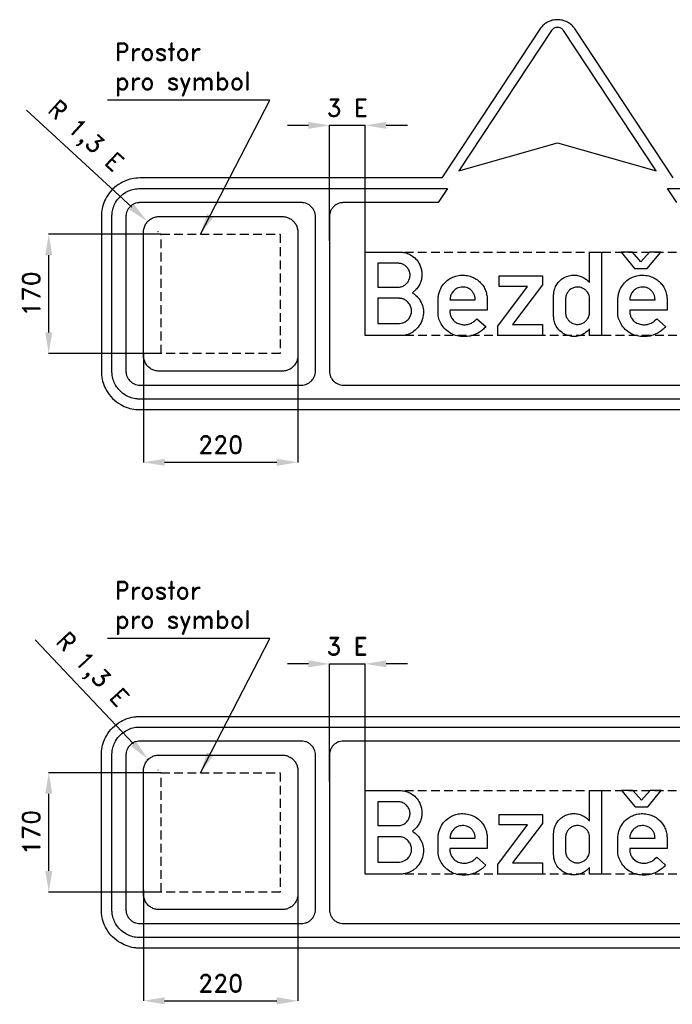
# Model space of a CAD drawing. Header units: millimetres. Extents: x -576 to 1171, y -46 to 1509.
# Tile 1 of 2: x -576 to 354, y 107 to 1509. Entities that reach past the tile are written whole.
import ezdxf

# ---------------------------------------------------------------- set-up
doc = ezdxf.new("R2010")
doc.units = ezdxf.units.MM
doc.header["$LTSCALE"] = 5
doc.linetypes.add('ČÁRKOVANÁX2', pattern=[1.5, 1, -0.5])
doc.layers.add('Kóty', color=2, linetype='Continuous')
doc.layers.add('Značka', color=7, linetype='Continuous')
doc.styles.get("Standard").update_dxf_attribs({"font": 'romand.shx', "height": 25})
doc.dimstyles.get("Standard").update_dxf_attribs({"dimtxt": 25, "dimasz": 30, "dimexe": 0.18, "dimexo": 0.0625, "dimgap": 12.5, "dimtad": 1, "dimdec": 0, "dimzin": 0, "dimdsep": 46, "dimtxsty": 'Standard', "dimcen": 0.09, "dimadec": 0, "dimazin": 0, "dimtfac": 1, "dimtdec": 0, "dimtofl": 0, "dimtmove": 0, "dimatfit": 3, "dimfxl": 1, "dimtolj": 1, "dimtzin": 0, "dimarcsym": 0})

# ---------------------------------------------------------------- blocks, each defined once
blk = doc.blocks.new('*D9')
at = {"layer": 'Defpoints', "color": 0, "transparency": 16777216}
for p in [(-393.9, 1222), (-378.5, 1207.7)]:
    blk.add_point(p, dxfattribs=at)
at = {"layer": 'Kóty', "color": 0, "lineweight": -2, "transparency": 16777216}
for p, q in [((-565.9, 1380.3), (-416, 1242.3)), ((-378.6, 1207.7), (-378.4, 1207.7)), ((-378.5, 1207.6), (-378.5, 1207.8))]:
    blk.add_line(p, q, dxfattribs=at)
at = {"layer": 'Kóty', "color": 0, "transparency": 16777216}
blk.add_solid([(-412.6, 1246), (-419.4, 1238.6), (-393.9, 1222)], dxfattribs=at)
at = {"layer": 'Kóty', "color": 0, "transparency": 16777216, "insert": (-483.5, 1341.6), "char_height": 25, "attachment_point": 5, "rotation": 317.363}
blk.add_mtext('\\A1;R 1,3 E', dxfattribs=at)
blk = doc.blocks.new('*D10')
at = {"layer": 'Defpoints', "color": 0, "transparency": 16777216}
for p in [(-392.9, 456), (-378.5, 440.7)]:
    blk.add_point(p, dxfattribs=at)
at = {"layer": 'Kóty', "color": 0, "lineweight": -2, "transparency": 16777216}
for p, q in [((-553.6, 625.9), (-413.5, 477.8)), ((-378.6, 440.7), (-378.4, 440.7)), ((-378.5, 440.6), (-378.5, 440.8))]:
    blk.add_line(p, q, dxfattribs=at)
blk.add_arc((-378.5, 440.7), 21, 132.9061, 134.4667, dxfattribs=at)
at = {"layer": 'Kóty', "color": 0, "transparency": 16777216}
blk.add_solid([(-409.9, 481.2), (-417.2, 474.4), (-392.9, 456)], dxfattribs=at)
at = {"layer": 'Kóty', "color": 0, "transparency": 16777216, "insert": (-474, 581.5), "char_height": 25, "attachment_point": 5, "rotation": 313.3968}
blk.add_mtext('\\A1;R 1,3 E', dxfattribs=at)
blk = doc.blocks.new('*D11')
at = {"layer": 'Defpoints', "color": 0, "transparency": 16777216}
for p in [(-399.2, 1034), (-179.2, 1030.8), (-179.2, 878.7)]:
    blk.add_point(p, dxfattribs=at)
at = {"layer": 'Kóty', "color": 0, "lineweight": -2, "transparency": 16777216}
for p, q in [((-399.2, 1034), (-399.2, 878.5)), ((-179.2, 1030.7), (-179.2, 878.5)), ((-369.2, 878.7), (-209.2, 878.7))]:
    blk.add_line(p, q, dxfattribs=at)
at = {"layer": 'Kóty', "color": 0, "transparency": 16777216}
for points in [[(-369.2, 883.7), (-369.2, 873.7), (-399.2, 878.7)], [(-209.2, 883.7), (-209.2, 873.7), (-179.2, 878.7)]]:
    blk.add_solid(points, dxfattribs=at)
at = {"layer": 'Kóty', "color": 0, "transparency": 16777216, "insert": (-289.2, 903.7), "char_height": 25, "attachment_point": 5}
blk.add_mtext('\\A1;220', dxfattribs=at)
blk = doc.blocks.new('*D12')
at = {"layer": 'Defpoints', "color": 0, "transparency": 16777216}
for p in [(-534.2, 1203.7), (-374.2, 1203.7), (-374.2, 1033.7)]:
    blk.add_point(p, dxfattribs=at)
at = {"layer": 'Kóty', "color": 0, "lineweight": -2, "transparency": 16777216}
for p, q in [((-374.3, 1203.7), (-534.4, 1203.7)), ((-534.2, 1063.7), (-534.2, 1173.7)), ((-374.3, 1033.7), (-534.4, 1033.7))]:
    blk.add_line(p, q, dxfattribs=at)
at = {"layer": 'Kóty', "color": 0, "transparency": 16777216}
for points in [[(-539.2, 1173.7), (-529.2, 1173.7), (-534.2, 1203.7)], [(-539.2, 1063.7), (-529.2, 1063.7), (-534.2, 1033.7)]]:
    blk.add_solid(points, dxfattribs=at)
at = {"layer": 'Kóty', "color": 0, "transparency": 16777216, "insert": (-559.2, 1118.7), "char_height": 25, "attachment_point": 5, "rotation": 90}
blk.add_mtext('\\A1;170', dxfattribs=at)
blk = doc.blocks.new('*D14')
at = {"layer": 'Defpoints', "color": 0, "transparency": 16777216}
for p in [(-534.2, 436.6), (-374.2, 436.6), (-374.2, 266.6)]:
    blk.add_point(p, dxfattribs=at)
at = {"layer": 'Kóty', "color": 0, "lineweight": -2, "transparency": 16777216}
for p, q in [((-374.3, 436.6), (-534.4, 436.6)), ((-534.2, 296.6), (-534.2, 406.6)), ((-374.3, 266.6), (-534.4, 266.6))]:
    blk.add_line(p, q, dxfattribs=at)
at = {"layer": 'Kóty', "color": 0, "transparency": 16777216}
for points in [[(-539.2, 406.6), (-529.2, 406.6), (-534.2, 436.6)], [(-539.2, 296.6), (-529.2, 296.6), (-534.2, 266.6)]]:
    blk.add_solid(points, dxfattribs=at)
at = {"layer": 'Kóty', "color": 0, "transparency": 16777216, "insert": (-559.2, 351.6), "char_height": 25, "attachment_point": 5, "rotation": 90}
blk.add_mtext('\\A1;170', dxfattribs=at)
blk = doc.blocks.new('*D15')
at = {"layer": 'Defpoints', "color": 0, "transparency": 16777216}
for p in [(-399.2, 269.5), (-179.2, 269.5), (-179.2, 111.6)]:
    blk.add_point(p, dxfattribs=at)
at = {"layer": 'Kóty', "color": 0, "lineweight": -2, "transparency": 16777216}
for p, q in [((-399.2, 269.5), (-399.2, 111.5)), ((-179.2, 269.5), (-179.2, 111.5)), ((-369.2, 111.6), (-209.2, 111.6))]:
    blk.add_line(p, q, dxfattribs=at)
at = {"layer": 'Kóty', "color": 0, "transparency": 16777216}
for points in [[(-369.2, 116.6), (-369.2, 106.6), (-399.2, 111.6)], [(-209.2, 116.6), (-209.2, 106.6), (-179.2, 111.6)]]:
    blk.add_solid(points, dxfattribs=at)
at = {"layer": 'Kóty', "color": 0, "transparency": 16777216, "insert": (-289.2, 136.6), "char_height": 25, "attachment_point": 5}
blk.add_mtext('\\A1;220', dxfattribs=at)

msp = doc.modelspace()

# ---------------------------------------------------------------- linework, layer by layer
at = {"layer": 'Kóty'}
for p, q in [((-164.2, 1358.7), (-194.2, 1358.7)), ((-134.2, 1194.1), (-134.2, 1358.8)), ((-83.2, 1178.2), (-83.2, 1358.8)), ((-23.2, 1358.7), (-53.2, 1358.7)), ((-164.2, 591.6), (-194.2, 591.6)), ((-134.2, 424), (-134.2, 591.8)), ((-83.2, 411.2), (-83.2, 591.8)), ((-23.2, 591.6), (-53.2, 591.6))]:
    msp.add_line(p, q, dxfattribs=at)
for points in [[(-317.8, 1203.7), (-219.3, 1394.7), (-219.3, 1394.7), (-450.7, 1394.7)], [(-134.2, 1358.8), (-83.2, 1358.8)], [(-317.8, 436.6), (-219.3, 627.6), (-219.3, 627.6), (-450.7, 627.6)], [(-134.2, 591.6), (-83.2, 591.6)]]:
    msp.add_lwpolyline(points, dxfattribs=at)
for points in [[(-164.2, 1363.7), (-164.2, 1353.7), (-134.2, 1358.7)], [(-53.2, 1363.7), (-53.2, 1353.7), (-83.2, 1358.7)], [(-308.5, 1232.6), (-299.6, 1228), (-317.8, 1203.7)], [(-164.2, 596.6), (-164.2, 586.6), (-134.2, 591.6)], [(-53.2, 596.6), (-53.2, 586.6), (-83.2, 591.6)], [(-308.5, 465.6), (-299.6, 461), (-317.8, 436.6)]]:
    msp.add_solid(points, dxfattribs=at)
at = {"layer": 'Značka', "color": 3}
for points in [[(355.8, 1283.7), (215.8, 1495.7), (215, 1496.9, 0.010115), (214.1, 1498.1, 0.052611), (209.9, 1502.3, 0.052751), (205, 1505.6, 0.065597), (198.1, 1508.3, 0.065809), (190.8, 1509.2, 0.065493), (183.4, 1508.3, 0.063874), (176.6, 1505.6, 0.052739), (171.6, 1502.3, 0.057592), (167.5, 1498.1, 0.011474), (166.6, 1496.9), (165.7, 1495.7), (25.8, 1283.7), (-404.2, 1283.7), (-407.1, 1283.5, 0.010724), (-410, 1283.4, 0.055714), (-421.2, 1281, 0.056164), (-431.7, 1276.3, 0.069691), (-443.2, 1267.6, 0.068357), (-451.9, 1256.2, 0.056428), (-456.7, 1245.6, 0.061122), (-458.9, 1234.4, 0.012203), (-459.1, 1231.5, 0.004069), (-459.2, 1228.7), (-459.2, 1008.7, 0.003577), (-459.1, 1005.8, 0.010727), (-458.9, 1002.9, 0.055715), (-456.6, 991.7, 0.056166), (-451.9, 981.2, 0.06969), (-443.2, 969.7, 0.068355), (-431.7, 961, 0.056428), (-421.2, 956.2, 0.061122), (-410, 954, 0.012202), (-407.1, 953.8, 0.004069), (-404.2, 953.7), (785.8, 953.7, 0.003576)], [(50.3, 1293.7), (190.8, 1333.7), (331.2, 1293.7), (199.1, 1493.8), (198.8, 1494.2), (198.5, 1494.6, 0.052589), (197.2, 1496, 0.05277), (195.5, 1497.1, 0.065586), (193.2, 1498, 0.065832), (190.8, 1498.3, 0.065518), (188.3, 1498, 0.063863), (186, 1497.1, 0.052742), (184.4, 1496, 0.057607), (183, 1494.6), (182.7, 1494.2), (182.4, 1493.8), (50.3, 1293.7)], [(785.8, 968.7), (-404.2, 968.7, -0.003578), (-406.3, 968.7, -0.010727), (-408.4, 968.9, -0.055715), (-416.6, 970.6, -0.056166), (-424.2, 974, -0.06969), (-432.5, 980.3, -0.068355), (-438.9, 988.7, -0.056428), (-442.4, 996.3, -0.061122), (-444, 1004.5, -0.012203), (-444.1, 1006.6, -0.00407), (-444.2, 1008.7), (-444.2, 1228.7, -0.003578), (-444.1, 1230.7, -0.010728), (-444, 1232.8, -0.055714), (-442.3, 1241, -0.056166), (-438.9, 1248.7, -0.069688), (-432.6, 1257, -0.068352), (-424.2, 1263.3, -0.056432), (-416.6, 1266.8, -0.061122), (-408.4, 1268.4), (-406.3, 1268.6), (-404.2, 1268.7), (26, 1268.7)], [(26, 1268.7), (33.8, 1268.7), (20.6, 1248.7), (12.8, 1248.7), (-114.2, 1248.7, 0.003588), (-115.3, 1248.6, 0.010705), (-116.3, 1248.5, 0.055714), (-120.4, 1247.7, 0.056168), (-124.2, 1246, 0.069687), (-128.4, 1242.8, 0.068351), (-131.5, 1238.7, 0.056435), (-133.3, 1234.8, 0.061122), (-134.1, 1230.7, 0.012195), (-134.2, 1229.7), (-134.2, 1228.7), (-134.2, 1008.7), (-134.2, 1007.6), (-134.1, 1006.6, 0.055713), (-133.3, 1002.5, 0.056169), (-131.5, 998.7, 0.069689), (-128.4, 994.5, 0.068352), (-124.2, 991.3, 0.056428), (-120.4, 989.6, 0.061122), (-116.3, 988.8, 0.012203), (-115.3, 988.7, 0.004067), (-114.2, 988.7), (785.8, 988.7, 0.003578)], [(360.9, 1248.7), (347.7, 1268.7), (785.8, 1268.7, -0.00359)], [(-404.2, 988.7), (-174.2, 988.7, 0.003576), (-173.2, 988.7, 0.010723), (-172.1, 988.8, 0.055716), (-168, 989.6, 0.056165), (-164.2, 991.3, 0.069688), (-160.1, 994.5, 0.068355), (-156.9, 998.7, 0.056435), (-155.1, 1002.5, 0.061122), (-154.3, 1006.6), (-154.3, 1007.6), (-154.2, 1008.7), (-154.2, 1228.7), (-154.3, 1229.7, 0.010705), (-154.3, 1230.7, 0.055714), (-155.2, 1234.8, 0.056168), (-156.9, 1238.7, 0.069687), (-160.1, 1242.8, 0.068351), (-164.2, 1246, 0.056435), (-168, 1247.7, 0.061122), (-172.1, 1248.5, 0.012166), (-173.2, 1248.6, 0.004058), (-174.2, 1248.7), (-404.2, 1248.7), (-405.3, 1248.6), (-406.3, 1248.5, 0.055713), (-410.4, 1247.7, 0.056169), (-414.2, 1246, 0.069689), (-418.4, 1242.8, 0.068352), (-421.5, 1238.7, 0.056428), (-423.3, 1234.8, 0.061122), (-424.1, 1230.7, 0.012203), (-424.2, 1229.7, 0.004069), (-424.2, 1228.7), (-424.2, 1008.7, 0.003575), (-424.2, 1007.6, 0.010724), (-424.1, 1006.6, 0.055715), (-423.3, 1002.5, 0.056166), (-421.5, 998.7, 0.06969), (-418.4, 994.5, 0.068356), (-414.2, 991.3, 0.056428), (-410.4, 989.6, 0.061122), (-406.3, 988.8, 0.012203), (-405.3, 988.7, 0.004068), (-404.2, 988.7)], [(-377.1, 1008.7), (-377.2, 1008.7), (-377.3, 1008.7, -0.032179), (-380.2, 1008.9, -0.035443), (-383, 1009.4, -0.036267), (-385.7, 1010.4, -0.034419), (-388.2, 1011.6, -0.033722), (-390.6, 1013.2, -0.034086), (-392.8, 1015.1, -0.034211), (-394.6, 1017.3, -0.03423), (-396.2, 1019.7, -0.034045), (-397.5, 1022.2, -0.033416), (-398.4, 1024.9, -0.034127), (-399, 1027.7, -0.036744), (-399.2, 1030.6), (-399.2, 1030.7), (-399.2, 1030.8), (-399.2, 1206.6), (-399.2, 1206.6), (-399.2, 1206.7, -0.032183), (-399, 1209.6, -0.035442), (-398.4, 1212.4, -0.036274), (-397.5, 1215.1, -0.034426), (-396.2, 1217.7, -0.033723), (-394.6, 1220, -0.034081), (-392.8, 1222.2, -0.034216), (-390.6, 1224.1, -0.03423), (-388.2, 1225.7, -0.034043), (-385.7, 1226.9, -0.033406), (-383, 1227.9, -0.034122), (-380.1, 1228.5, -0.036752), (-377.3, 1228.7), (-377.2, 1228.7), (-377.1, 1228.7), (-201.3, 1228.7), (-201.2, 1228.7), (-201.1, 1228.7, -0.032196), (-198.3, 1228.5, -0.035447), (-195.5, 1227.9, -0.036269), (-192.8, 1227, -0.034419), (-190.2, 1225.7, -0.033723), (-187.8, 1224.1, -0.034077), (-185.7, 1222.2, -0.034225), (-183.8, 1220, -0.03423), (-182.2, 1217.7, -0.034044), (-180.9, 1215.1, -0.033406), (-180, 1212.4, -0.034122), (-179.4, 1209.6, -0.036752), (-179.2, 1206.7), (-179.2, 1206.6), (-179.2, 1206.6), (-179.2, 1030.8), (-179.2, 1030.7), (-179.2, 1030.6, -0.032196), (-179.4, 1027.7, -0.035447), (-180, 1024.9, -0.036254), (-180.9, 1022.2, -0.034407), (-182.2, 1019.7, -0.033721), (-183.8, 1017.3, -0.034082), (-185.7, 1015.1, -0.034217), (-187.8, 1013.2, -0.034229), (-190.2, 1011.6, -0.034047), (-192.8, 1010.4, -0.033414), (-195.5, 1009.4, -0.034126), (-198.3, 1008.8, -0.036746), (-201.1, 1008.7), (-201.2, 1008.7), (-201.3, 1008.7), (-377.1, 1008.7)], [(-83.2, 1059.2), (-83.2, 1178.2), (-34.3, 1178.2, -0.002348), (-33.1, 1178.1, -0.006998), (-31.9, 1178.1, -0.053516), (-25.2, 1176.9, -0.058866), (-18.8, 1174.3, -0.084101), (-11, 1168.3, -0.083987), (-5.6, 1160.2, -0.052895), (-3.5, 1154.4, -0.048085), (-2.6, 1148.4, -0.047689), (-2.7, 1142.3, -0.051694), (-4.1, 1136.3, -0.05781), (-6.8, 1130.1, -0.056932), (-10.9, 1124.7, -0.018995), (-12.5, 1123.1, -0.01919), (-14.2, 1121.7), (-15.1, 1121), (-16, 1120.3), (-14.7, 1119.4), (-13.5, 1118.5, -0.045544), (-8.6, 1114, -0.053982), (-4.7, 1108.5, -0.07743), (-1.1, 1100, -0.07633), (-0.3, 1090.8, -0.084936), (-2.4, 1080.4, -0.08272), (-7.8, 1071.4, -0.067284), (-13.8, 1065.5, -0.067549), (-21.2, 1061.4, -0.045469), (-26.4, 1059.8, -0.048768), (-31.8, 1059.2, -0.007087), (-32.8, 1059.2, -0.002371), (-33.8, 1059.2), (-83.2, 1059.2)], [(236.4, 1059.2), (236.4, 1068.7), (234.9, 1067.1), (233.4, 1065.6, -0.062269), (227.9, 1061.5, -0.065143), (221.5, 1059, -0.056569), (215.7, 1058, -0.05331), (209.9, 1058.3, -0.069192), (202.4, 1060.5, -0.072238), (195.8, 1064.6, -0.07957), (190, 1071, -0.08006), (186.4, 1078.8, -0.032664), (185.7, 1082, -0.033862), (185.4, 1085.3), (185.3, 1085.9), (185.3, 1086.5), (185.3, 1117.6), (185.4, 1118.4), (185.4, 1119.2, -0.042008), (186, 1123.3, -0.039004), (187.3, 1127.3, -0.063151), (190.7, 1133.5, -0.065747), (195.5, 1138.6, -0.054109), (200.2, 1141.9, -0.052296), (205.4, 1144, -0.063379), (212.3, 1145.3, -0.063666), (219.4, 1144.8, -0.059499), (225.6, 1143, -0.064394), (231, 1139.8, -0.022313), (233, 1138.2), (234.8, 1136.5), (235.6, 1135.7), (236.3, 1134.9), (236.3, 1178.2), (253.4, 1178.2), (253.4, 1059.2), (236.4, 1059.2)], [(-65.1, 1162.2), (-65.1, 1128.2), (-36.6, 1128.2, 0.005332), (-35.5, 1128.2, 0.016035), (-34.4, 1128.3, 0.091639), (-29.3, 1129.7, 0.080745), (-24.9, 1132.8, 0.081314), (-21.5, 1137, 0.086104), (-19.7, 1142, 0.087471), (-19.5, 1147.5, 0.085838), (-21.2, 1152.8, 0.081932), (-24.2, 1157.1, 0.078636), (-28.5, 1160.2, 0.046716), (-31.2, 1161.4, 0.054022), (-34, 1162.1, 0.009106), (-34.6, 1162.1), (-35.2, 1162.2), (-65.1, 1162.2)], [(88.7, 1072), (87.6, 1070.8), (86.5, 1069.6, -0.045829), (81, 1065, -0.046329), (74.8, 1061.5, -0.057685), (66.5, 1058.6, -0.056156), (57.6, 1057.7, -0.062983), (47.9, 1058.7, -0.071136), (38.9, 1062.2, -0.073604), (31.1, 1068, -0.068188), (25.1, 1075.8, -0.062723), (21.7, 1083.5, -0.079562), (20.5, 1091.8), (20.5, 1092.4), (20.5, 1093), (20.5, 1111.4), (20.6, 1112.1), (20.7, 1112.9, -0.03163), (21.7, 1118.7, -0.042635), (23.5, 1124.3, -0.0748), (28.4, 1132.5, -0.075596), (35.5, 1139, -0.053416), (41.3, 1142.3, -0.049386), (47.6, 1144.4, -0.060564), (56.1, 1145.3, -0.063992), (64.5, 1144.2, -0.058846), (71.7, 1141.5, -0.056368), (78.1, 1137.2, -0.052438), (83.1, 1132.3, -0.056927), (86.9, 1126.4, -0.054708), (89.4, 1119.7, -0.044553), (90.6, 1112.7), (90.7, 1112.1), (90.7, 1111.4), (90.7, 1095.4), (37.6, 1095.4), (37.5, 1094.2), (37.5, 1093, 0.065023), (38.3, 1088, 0.077936), (40.5, 1083.4, 0.099001), (45, 1078.7, 0.081466), (50.9, 1075.8, 0.070361), (56.7, 1074.7, 0.067887), (62.6, 1075.2, 0.063562), (68.1, 1077, 0.066283), (72.8, 1080.2, 0.019664), (74.4, 1081.6), (75.9, 1083.1), (88.7, 1072)], [(344.9, 1072), (343.8, 1070.8), (342.7, 1069.6, -0.045823), (337.3, 1065, -0.04632), (331.1, 1061.5, -0.057681), (322.7, 1058.6, -0.056155), (313.9, 1057.7, -0.062982), (304.2, 1058.7, -0.071138), (295.2, 1062.2, -0.073602), (287.3, 1068, -0.06819), (281.4, 1075.8, -0.062716), (277.9, 1083.5, -0.079555), (276.7, 1091.8), (276.7, 1092.4), (276.7, 1093), (276.7, 1111.4), (276.8, 1112.1), (276.9, 1112.9, -0.03163), (277.9, 1118.7, -0.042639), (279.8, 1124.3, -0.074803), (284.6, 1132.5, -0.075592), (291.7, 1139, -0.053415), (297.5, 1142.3, -0.049386), (303.9, 1144.4, -0.060565), (312.3, 1145.3, -0.063992), (320.7, 1144.2, -0.058846), (327.9, 1141.5, -0.056377), (334.3, 1137.2, -0.05245), (339.3, 1132.3, -0.056927), (343.1, 1126.4, -0.0547), (345.6, 1119.7, -0.044545), (346.8, 1112.7), (346.9, 1112.1), (346.9, 1111.4), (346.9, 1095.4), (293.8, 1095.4), (293.8, 1094.2), (293.8, 1093, 0.065029), (294.6, 1088, 0.077925), (296.7, 1083.4, 0.099004), (301.2, 1078.7, 0.081469), (307.1, 1075.8, 0.070357), (313, 1074.7, 0.067885), (318.8, 1075.2, 0.063562), (324.3, 1077, 0.066278), (329, 1080.2), (330.6, 1081.6), (332.1, 1083.1), (344.9, 1072)], [(73.6, 1110.2), (73.5, 1112.3, 0.024954), (73.2, 1114.3, 0.067221), (71.8, 1118.4, 0.06519), (69.4, 1122.1, 0.074788), (65.7, 1125.4, 0.075279), (61.1, 1127.5, 0.10861), (53.5, 1128.1, 0.11325), (46.2, 1125.6, 0.086986), (41.9, 1121.9, 0.078966), (38.9, 1117.1, 0.038504), (38.1, 1114.6, 0.045056), (37.6, 1112.1), (37.6, 1111.2), (37.5, 1110.2), (73.6, 1110.2)], [(202.3, 1111.3), (202.3, 1091.5), (202.3, 1091), (202.3, 1090.6, 0.055998), (202.8, 1087.8, 0.046458), (203.8, 1085.2, 0.061618), (205.9, 1081.7, 0.061354), (208.8, 1078.8, 0.064124), (212.4, 1076.6, 0.068302), (216.4, 1075.4, 0.085495), (221.8, 1075.3, 0.081421), (226.9, 1077, 0.06466), (230.4, 1079.3, 0.067485), (233.2, 1082.4, 0.049389), (234.8, 1085.2, 0.038638), (235.9, 1088.3), (236.2, 1089.5), (236.4, 1090.8), (236.4, 1091.2), (236.4, 1091.6), (236.4, 1112.6), (236.3, 1113.5), (236.2, 1114.3, 0.059951), (235.2, 1117.9, 0.059129), (233.3, 1121.1, 0.073973), (230.1, 1124.6, 0.0734), (226.1, 1126.9, 0.057003), (222.6, 1128, 0.055343), (219, 1128.3, 0.079428), (213.7, 1127.4, 0.084183), (209, 1124.9, 0.072458), (205.8, 1121.7, 0.073102), (203.6, 1117.9, 0.042431), (202.8, 1115.3, 0.033481), (202.4, 1112.5), (202.4, 1111.9), (202.3, 1111.3)], [(329.9, 1110.2), (329.7, 1112.3), (329.4, 1114.3, 0.067221), (328, 1118.4, 0.06519), (325.6, 1122.1, 0.074788), (321.9, 1125.4, 0.075279), (317.3, 1127.5, 0.10861), (309.7, 1128.1, 0.11325), (302.5, 1125.6, 0.086983), (298.1, 1121.9, 0.07897), (295.2, 1117.1, 0.038516), (294.3, 1114.6, 0.04508), (293.9, 1112.1), (293.8, 1111.2), (293.8, 1110.2), (329.9, 1110.2)], [(-65.1, 1112.3), (-65.1, 1076.3), (-36.5, 1076.3, 0.003628), (-35.4, 1076.3, 0.010882), (-34.3, 1076.4, 0.058719), (-30, 1077.2, 0.063115), (-26.1, 1079, 0.084068), (-21.7, 1082.6, 0.085723), (-18.7, 1087.5, 0.082245), (-17.3, 1092.8, 0.080981), (-17.8, 1098.2, 0.088847), (-20.1, 1103.8, 0.084251), (-24.2, 1108.4, 0.065608), (-27.9, 1110.9, 0.080403), (-32.1, 1112.1, 0.018363), (-33.3, 1112.2, 0.006095), (-34.4, 1112.3), (-65.1, 1112.3)], [(833.3, 186.6), (-404.2, 186.6, -0.003577), (-407.1, 186.8, -0.010727), (-410, 186.9, -0.055715), (-421.2, 189.3, -0.056166), (-431.7, 194, -0.06969), (-443.2, 202.7, -0.068355), (-451.9, 214.1, -0.056428), (-456.7, 224.7, -0.061122), (-458.9, 235.9, -0.012202), (-459.1, 238.8, -0.004068), (-459.2, 241.6), (-459.2, 461.6, -0.003577), (-459.1, 464.5, -0.010727), (-458.9, 467.4, -0.055715), (-456.6, 478.6, -0.056166), (-451.9, 489.1, -0.069689), (-443.2, 500.6, -0.068353), (-431.7, 509.3, -0.056425), (-421.2, 514.1, -0.061123), (-410, 516.3, -0.012201), (-407.1, 516.5), (-404.2, 516.6)], [(836.3, 201.6), (-404.2, 201.6, -0.003578), (-406.3, 201.7, -0.010727), (-408.4, 201.9, -0.055715), (-416.6, 203.5, -0.056166), (-424.2, 207, -0.06969), (-432.5, 213.3, -0.068355), (-438.9, 221.6, -0.056428), (-442.4, 229.3, -0.061122), (-444, 237.5, -0.012203), (-444.1, 239.6, -0.00407), (-444.2, 241.6), (-444.2, 461.6, -0.003578), (-444.1, 463.7, -0.010727), (-444, 465.8, -0.055713), (-442.3, 474, -0.056166), (-438.9, 481.6, -0.069688), (-432.6, 490, -0.068352), (-424.2, 496.3, -0.056425), (-416.6, 499.8, -0.061122), (-408.4, 501.4), (-406.3, 501.6), (-404.2, 501.6), (836.3, 501.6)], [(-424.2, 461.6), (-424.2, 241.6, 0.003575), (-424.2, 240.6, 0.010724), (-424.1, 239.6, 0.055714), (-423.3, 235.5, 0.056165), (-421.5, 231.6, 0.06969), (-418.4, 227.5, 0.068356), (-414.2, 224.3, 0.056429), (-410.4, 222.6, 0.061122), (-406.3, 221.8, 0.012207), (-405.3, 221.7, 0.004071), (-404.2, 221.6), (-174.2, 221.6, 0.003576), (-173.2, 221.7, 0.010723), (-172.1, 221.8, 0.055716), (-168, 222.6, 0.056165), (-164.2, 224.3, 0.069688), (-160.1, 227.5, 0.068355), (-156.9, 231.6, 0.056435), (-155.1, 235.5, 0.061122), (-154.3, 239.6), (-154.3, 240.6), (-154.2, 241.6), (-154.2, 461.6), (-154.3, 462.7, 0.010705), (-154.3, 463.7, 0.055714), (-155.2, 467.8, 0.056168), (-156.9, 471.6, 0.069687), (-160.1, 475.8, 0.068351), (-164.2, 479, 0.056435), (-168, 480.7, 0.061122), (-172.1, 481.5, 0.012166), (-173.2, 481.6, 0.004058), (-174.2, 481.6), (-404.2, 481.6), (-405.3, 481.6), (-406.3, 481.5, 0.055712), (-410.4, 480.7, 0.056169), (-414.2, 479, 0.069689), (-418.4, 475.8, 0.068352), (-421.5, 471.6, 0.056428), (-423.3, 467.8, 0.061122), (-424.1, 463.7, 0.012201), (-424.2, 462.7, 0.004068), (-424.2, 461.6)], [(866.6, 481.6), (-114.2, 481.6, 0.00359), (-115.3, 481.6, 0.010705), (-116.3, 481.5, 0.055714), (-120.4, 480.7, 0.056168), (-124.2, 479, 0.069687), (-128.4, 475.8, 0.068351), (-131.5, 471.6, 0.056435), (-133.3, 467.8, 0.061122), (-134.1, 463.7, 0.012165), (-134.2, 462.7), (-134.2, 461.6), (-134.2, 241.6), (-134.2, 240.6), (-134.1, 239.6, 0.055712), (-133.3, 235.5, 0.056169), (-131.5, 231.6, 0.069689), (-128.4, 227.5, 0.068352), (-124.2, 224.3, 0.056428), (-120.4, 222.6, 0.061122), (-116.3, 221.8, 0.012205), (-115.3, 221.7, 0.004072), (-114.2, 221.6), (866.6, 221.6)], [(-377.1, 241.6), (-377.2, 241.6), (-377.3, 241.6, -0.032181), (-380.2, 241.8, -0.035443), (-383, 242.4, -0.036266), (-385.7, 243.3, -0.034422), (-388.2, 244.6, -0.033721), (-390.6, 246.2, -0.034081), (-392.8, 248.1, -0.034205), (-394.6, 250.3, -0.034228), (-396.2, 252.6, -0.034042), (-397.5, 255.2, -0.033411), (-398.4, 257.9, -0.034131), (-399, 260.7, -0.036747), (-399.2, 263.6), (-399.2, 263.7), (-399.2, 263.7), (-399.2, 439.5), (-399.2, 439.6), (-399.2, 439.7, -0.032179), (-399, 442.6, -0.035445), (-398.4, 445.4, -0.036262), (-397.5, 448.1, -0.034416), (-396.2, 450.6, -0.033723), (-394.6, 453, -0.034084), (-392.8, 455.2, -0.034205), (-390.6, 457.1, -0.034228), (-388.2, 458.7, -0.034042), (-385.7, 459.9, -0.033424), (-383, 460.9, -0.034144), (-380.1, 461.5, -0.036741), (-377.3, 461.6), (-377.2, 461.6), (-377.1, 461.6), (-201.3, 461.6), (-201.2, 461.6), (-201.1, 461.6, -0.032174), (-198.3, 461.4, -0.035437), (-195.5, 460.9, -0.036272), (-192.8, 459.9, -0.034424), (-190.2, 458.7, -0.033723), (-187.8, 457.1, -0.034092), (-185.7, 455.2, -0.034203), (-183.8, 453, -0.034235), (-182.2, 450.6, -0.03404), (-180.9, 448.1, -0.033427), (-180, 445.4, -0.034145), (-179.4, 442.6, -0.036741), (-179.2, 439.7), (-179.2, 439.6), (-179.2, 439.5), (-179.2, 263.7), (-179.2, 263.7), (-179.2, 263.6, -0.032174), (-179.4, 260.7, -0.035435), (-180, 257.9, -0.036273), (-180.9, 255.2, -0.034428), (-182.2, 252.6, -0.03372), (-183.8, 250.3, -0.034073), (-185.7, 248.1, -0.034203), (-187.8, 246.2, -0.034236), (-190.2, 244.6, -0.034041), (-192.8, 243.4, -0.033407), (-195.5, 242.4, -0.034128), (-198.3, 241.8, -0.036744), (-201.1, 241.6), (-201.2, 241.6), (-201.3, 241.6), (-377.1, 241.6)], [(-83.2, 292.1), (-83.2, 411.1), (-34.3, 411.1, -0.002348), (-33.1, 411.1, -0.006999), (-31.9, 411, -0.053515), (-25.2, 409.9, -0.058866), (-18.8, 407.2, -0.084099), (-11, 401.3, -0.083992), (-5.6, 393.1, -0.052895), (-3.5, 387.4, -0.04808), (-2.6, 381.4, -0.047694), (-2.7, 375.3, -0.051703), (-4.1, 369.3, -0.057806), (-6.8, 363.1, -0.056928), (-10.9, 357.7, -0.019005), (-12.5, 356.1, -0.019181), (-14.2, 354.7), (-15.1, 354), (-16, 353.3), (-14.7, 352.4), (-13.5, 351.5, -0.04554), (-8.6, 347, -0.053979), (-4.7, 341.5, -0.077427), (-1.1, 333, -0.076327), (-0.3, 323.7, -0.084936), (-2.4, 313.4, -0.08272), (-7.8, 304.4, -0.067289), (-13.8, 298.5, -0.067551), (-21.2, 294.4, -0.045468), (-26.4, 292.8, -0.048768), (-31.8, 292.2, -0.007087), (-32.8, 292.1, -0.002371), (-33.8, 292.1), (-83.2, 292.1)], [(236.4, 292.2), (236.4, 301.7), (234.9, 300.1), (233.4, 298.6, -0.062258), (227.9, 294.5, -0.065136), (221.5, 292, -0.056569), (215.7, 291, -0.05331), (209.9, 291.3, -0.069192), (202.4, 293.5, -0.072238), (195.8, 297.6, -0.07957), (190, 304, -0.080053), (186.4, 311.8, -0.032664), (185.7, 315, -0.033825), (185.4, 318.3), (185.3, 318.9), (185.3, 319.5), (185.3, 350.6), (185.4, 351.4), (185.4, 352.2, -0.042008), (186, 356.3, -0.039032), (187.3, 360.3, -0.063166), (190.7, 366.5, -0.065747), (195.5, 371.6, -0.054121), (200.2, 374.8, -0.052293), (205.4, 377, -0.063379), (212.3, 378.3, -0.063666), (219.4, 377.8, -0.059502), (225.6, 376, -0.064401), (231, 372.8, -0.022318), (233, 371.2), (234.8, 369.5), (235.6, 368.7), (236.3, 367.9), (236.3, 411.2), (253.4, 411.2), (253.4, 292.2), (236.4, 292.2)], [(-65.1, 395.2), (-65.1, 361.2), (-36.6, 361.2, 0.005332), (-35.5, 361.2, 0.016033), (-34.4, 361.3, 0.091636), (-29.3, 362.7, 0.080738), (-24.9, 365.8, 0.081305), (-21.5, 370, 0.086096), (-19.7, 375, 0.08746), (-19.5, 380.5, 0.085843), (-21.2, 385.8, 0.081934), (-24.2, 390.1, 0.078641), (-28.5, 393.2, 0.046716), (-31.2, 394.4, 0.054017), (-34, 395, 0.00911), (-34.6, 395.1), (-35.2, 395.2), (-65.1, 395.2)], [(88.7, 305), (87.6, 303.8), (86.5, 302.6, -0.045817), (81, 298, -0.046329), (74.8, 294.5, -0.057685), (66.5, 291.6, -0.056155), (57.6, 290.7, -0.062982), (47.9, 291.7, -0.071137), (38.9, 295.2, -0.073605), (31.1, 301, -0.068185), (25.1, 308.8, -0.062723), (21.7, 316.5, -0.07957), (20.5, 324.7), (20.5, 325.4), (20.5, 326), (20.5, 344.3), (20.6, 345.1), (20.7, 345.9, -0.03163), (21.7, 351.7, -0.042639), (23.5, 357.2, -0.074806), (28.4, 365.5, -0.075594), (35.5, 372, -0.053411), (41.3, 375.3, -0.049387), (47.6, 377.4, -0.060564), (56.1, 378.3, -0.063992), (64.5, 377.1, -0.058852), (71.7, 374.5, -0.056372), (78.1, 370.2, -0.052438), (83.1, 365.3, -0.056927), (86.9, 359.4, -0.054708), (89.4, 352.7, -0.044553), (90.6, 345.7), (90.7, 345.1), (90.7, 344.4), (90.7, 328.4), (37.6, 328.4), (37.5, 327.2), (37.5, 326, 0.065029), (38.3, 321, 0.077924), (40.5, 316.4, 0.098994), (45, 311.7, 0.081464), (50.9, 308.8, 0.070361), (56.7, 307.7, 0.067887), (62.6, 308.2, 0.063562), (68.1, 310, 0.066283), (72.8, 313.1, 0.019626), (74.4, 314.6), (75.9, 316.1), (88.7, 305)], [(344.9, 305), (343.8, 303.8), (342.7, 302.6, -0.045829), (337.3, 298, -0.046329), (331.1, 294.5, -0.057685), (322.7, 291.6, -0.056155), (313.9, 290.7, -0.062982), (304.2, 291.7, -0.071135), (295.2, 295.2, -0.073605), (287.3, 301, -0.068185), (281.4, 308.8, -0.062716), (277.9, 316.5, -0.07957), (276.7, 324.7), (276.7, 325.4), (276.7, 326), (276.7, 344.3), (276.8, 345.1), (276.9, 345.9, -0.03163), (277.9, 351.7, -0.04263), (279.8, 357.2, -0.074803), (284.6, 365.5, -0.075601), (291.7, 372, -0.053411), (297.5, 375.3, -0.049388), (303.9, 377.4, -0.060564), (312.3, 378.3, -0.063994), (320.7, 377.1, -0.058848), (327.9, 374.5, -0.056368), (334.3, 370.2, -0.052438), (339.3, 365.3, -0.056927), (343.1, 359.4, -0.054708), (345.6, 352.7, -0.044553), (346.8, 345.7), (346.9, 345.1), (346.9, 344.4), (346.9, 328.4), (293.8, 328.4), (293.8, 327.2), (293.8, 326, 0.065029), (294.6, 321, 0.077924), (296.7, 316.4, 0.098997), (301.2, 311.7, 0.081464), (307.1, 308.8, 0.070361), (313, 307.7, 0.067887), (318.8, 308.2, 0.063562), (324.3, 310, 0.066283), (329, 313.1), (330.6, 314.6), (332.1, 316.1), (344.9, 305)], [(73.6, 343.2), (73.5, 345.3, 0.024984), (73.2, 347.3, 0.067221), (71.8, 351.4, 0.06519), (69.4, 355.1, 0.074788), (65.7, 358.4, 0.075279), (61.1, 360.4, 0.108609), (53.5, 361.1, 0.113253), (46.2, 358.5, 0.086986), (41.9, 354.9, 0.078975), (38.9, 350, 0.038511), (38.1, 347.6, 0.045033), (37.6, 345.1), (37.6, 344.2), (37.5, 343.2), (73.6, 343.2)], [(202.3, 344.2), (202.3, 324.4), (202.3, 324), (202.3, 323.6, 0.056041), (202.8, 320.8, 0.046498), (203.8, 318.2, 0.061644), (205.9, 314.7, 0.061354), (208.8, 311.8, 0.06414), (212.4, 309.6, 0.068299), (216.4, 308.3, 0.085494), (221.8, 308.3, 0.081425), (226.9, 310, 0.064667), (230.4, 312.3, 0.067485), (233.2, 315.4, 0.049386), (234.8, 318.2, 0.038601), (235.9, 321.3), (236.2, 322.5), (236.4, 323.8), (236.4, 324.2), (236.4, 324.6), (236.4, 345.6), (236.3, 346.5), (236.2, 347.3, 0.059951), (235.2, 350.8, 0.059129), (233.3, 354.1, 0.073973), (230.1, 357.5, 0.073387), (226.1, 359.9, 0.056997), (222.6, 361, 0.055346), (219, 361.3, 0.079427), (213.7, 360.4, 0.084176), (209, 357.8, 0.072449), (205.8, 354.7, 0.073102), (203.6, 350.9, 0.042431), (202.8, 348.2, 0.033481), (202.4, 345.5), (202.4, 344.9), (202.3, 344.2)], [(329.9, 343.2), (329.7, 345.3), (329.4, 347.3, 0.067221), (328, 351.4, 0.06519), (325.6, 355.1, 0.074788), (321.9, 358.4, 0.075279), (317.3, 360.4, 0.10861), (309.7, 361.1, 0.11325), (302.5, 358.5, 0.086983), (298.1, 354.9, 0.07897), (295.2, 350, 0.038489), (294.3, 347.6, 0.045033), (293.9, 345.1), (293.8, 344.2), (293.8, 343.2), (329.9, 343.2)], [(-65.1, 345.3), (-65.1, 309.3), (-36.5, 309.3, 0.003629), (-35.4, 309.3, 0.01088), (-34.3, 309.3, 0.058717), (-30, 310.1, 0.063115), (-26.1, 312, 0.084065), (-21.7, 315.6, 0.085723), (-18.7, 320.5, 0.082256), (-17.3, 325.8, 0.080975), (-17.8, 331.2, 0.088842), (-20.1, 336.8, 0.084251), (-24.2, 341.4, 0.065608), (-27.9, 343.9, 0.080407), (-32.1, 345.1, 0.018363), (-33.3, 345.2, 0.006097), (-34.4, 345.3), (-65.1, 345.3)]]:
    msp.add_lwpolyline(points, format="xyb", dxfattribs=at)
at = {"layer": 'Značka', "color": 6, "linetype": 'ČÁRKOVANÁX2', "ltscale": 2.5}
for points in [[(-374.2, 1033.7), (-374.2, 1203.7), (-204.2, 1203.7), (-204.2, 1033.7), (-374.2, 1033.7)], [(-83.2, 1059.2), (-83.2, 1178.2), (754.8, 1178.2), (754.8, 1059.2), (-83.2, 1059.2)], [(-374.2, 266.6), (-374.2, 436.6), (-204.2, 436.6), (-204.2, 266.6), (-374.2, 266.6)], [(-83.2, 292.1), (-83.2, 411.1), (754.8, 411.1), (754.8, 292.1), (-83.2, 292.1)]]:
    msp.add_lwpolyline(points, dxfattribs=at)
at = {"layer": 'Značka', "color": 3}
for points in [[(300.6, 1154.8), (318.7, 1154.8), (337.8, 1178.2), (321.9, 1178.2), (309.7, 1164.3), (297.5, 1178.2), (281.5, 1178.2), (300.6, 1154.8)], [(105.6, 1059.2), (105.6, 1072.8), (148.1, 1129.1), (107.7, 1129.1), (107.7, 1144.2), (169.5, 1144.2), (169.5, 1131.3), (126.8, 1075), (169.5, 1075), (169.5, 1059.2), (105.6, 1059.2)], [(-404.2, 516.6), (833.3, 516.6)], [(301.3, 387.8), (319.4, 387.8), (338.5, 411.1), (322.6, 411.1), (310.3, 397.3), (298.1, 411.1), (282.2, 411.1), (301.3, 387.8)], [(105.6, 292.1), (105.6, 305.8), (148.1, 362.1), (107.7, 362.1), (107.7, 377.2), (169.5, 377.2), (169.5, 364.3), (126.8, 308), (169.5, 308), (169.5, 292.1), (105.6, 292.1)]]:
    msp.add_lwpolyline(points, dxfattribs=at)

# ---------------------------------------------------------------- texts
at = {"layer": 'Kóty', "char_height": 25, "attachment_point": 1}
for insert in [(-440.2, 1475.9), (-440.2, 708.9)]:
    msp.add_mtext_dynamic_manual_height_columns('Prostor\\Ppro symbol', width=223.08, gutter_width=125, heights=[0], dxfattribs=dict(at, insert=insert))
at = {"layer": 'Kóty', "char_height": 25, "attachment_point": 5}
for insert in [(-108.7, 1383.7), (-108.9, 616.6)]:
    msp.add_mtext('\\A1;3 E', dxfattribs=dict(at, insert=insert))

# ---------------------------------------------------------------- dimensions: what is measured, and where the dimension line sits
at = {"layer": 'Kóty', "color": 2}
for center, mpoint, picture, middle in [((-378.5, 1207.7), (-393.9, 1222), '*D9', (-483.5, 1341.6)), ((-378.5, 440.7), (-392.9, 456), '*D10', (-474, 581.5))]:
    dim = msp.add_radius_dim(center=center, mpoint=mpoint, text='R 1,3 E', dimstyle='Standard', dxfattribs=at)
    dim.commit()
    dim.dimension.update_dxf_attribs({"geometry": picture, "text_midpoint": middle})
at = {"layer": 'Kóty'}
for base, p1, p2, picture, middle in [((-534.2, 1203.7), (-374.2, 1033.7), (-374.2, 1203.7), '*D12', (-559.2, 1118.7)), ((-534.2, 436.6), (-374.2, 266.6), (-374.2, 436.6), '*D14', (-559.2, 351.6))]:
    dim = msp.add_linear_dim(base=base, p1=p1, p2=p2, angle=90, dimstyle='Standard', dxfattribs=at)
    dim.commit()
    dim.dimension.update_dxf_attribs({"geometry": picture, "text_midpoint": middle})
for base, p1, p2, picture, middle in [((-179.2, 878.7), (-399.2, 1034), (-179.2, 1030.8), '*D11', (-289.2, 903.7)), ((-179.2, 111.6), (-399.2, 269.5), (-179.2, 269.5), '*D15', (-289.2, 136.6))]:
    dim = msp.add_linear_dim(base=base, p1=p1, p2=p2, dimstyle='Standard', dxfattribs=at)
    dim.commit()
    dim.dimension.update_dxf_attribs({"geometry": picture, "text_midpoint": middle})

doc.saveas('drawing.dxf')
